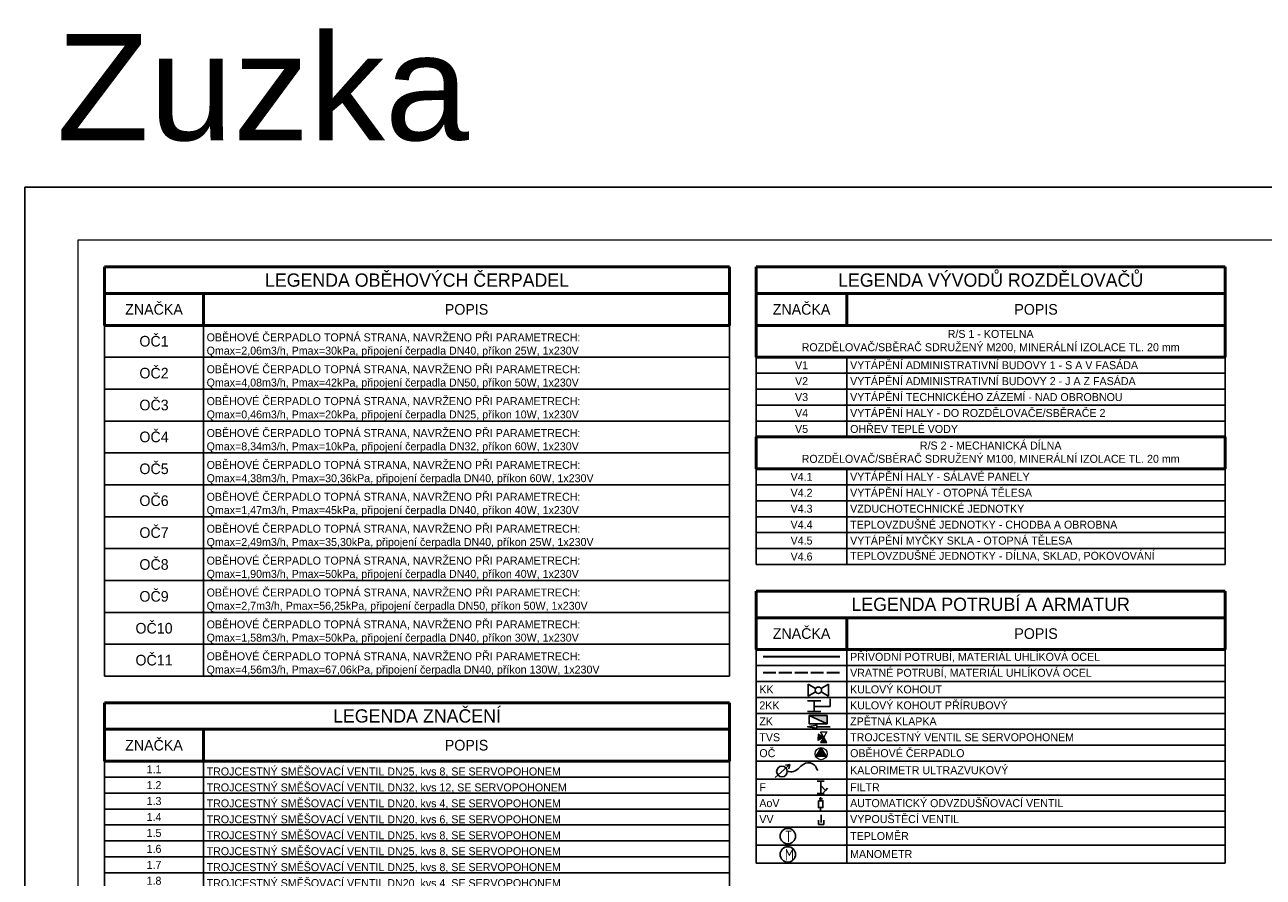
# Model space of a CAD drawing. Header units: millimetres. Extents: x -98431657 to -98227415, y -465497820 to -465456067.
# Tile 58 of 63: x -98408424 to -98396773, y -465464086 to -465456067. Entities that reach past the tile are written whole.
import ezdxf

# ---------------------------------------------------------------- set-up
doc = ezdxf.new("R2010")
doc.units = ezdxf.units.MM
doc.linetypes.add('ACAD_ISO02W100', pattern=[15, 12, -3])
doc.layers.add('AA_FORMÁTY NETISK', color=40, linetype='Continuous', plot=False)
for name, color, linetype, lineweight in [('AA_FORMÁTY TISK', 7, 'Continuous', 15), ('Kóty obecně', 7, 'Continuous', 25), ('Kóty_obecně', 7, 'Continuous', 25), ('Pasivní chlazení', 7, 'Continuous', 25), ('Standard', 7, 'Continuous', 25), ('Topení', 6, 'Continuous', 25), ('ZAM - POHLEDY_Pero_č.__2', 7, 'Continuous', 13), ('základ', 7, 'Continuous', 25)]:
    doc.layers.add(name, color=color, linetype=linetype, lineweight=lineweight)
doc.layers.add('URB_DOMY_skica_hatch', color=7, linetype='Continuous', lineweight=25, true_color=0x656565)
doc.styles.add('ARIAL', font='arial.ttf')
doc.styles.add('ISOCPEUR', font='isocpeur.ttf')

# ---------------------------------------------------------------- blocks, each defined once
blk = doc.blocks.new('*T219')
at = {"layer": 'Kóty_obecně', "color": 6, "linetype": 'ByBlock', "lineweight": 50, "transparency": 16777216}
for p, q in [((0, 0), (4413, 0)), ((0, 0), (0, -550)), ((4413, 0), (4413, -550)), ((0, -250), (4413, -250)), ((854, -250), (854, -550))]:
    blk.add_line(p, q, dxfattribs=at)
at = {"layer": 'Kóty_obecně', "color": 0, "lineweight": 50, "transparency": 16777216}
for p, q in [((0, -550), (4413, -550)), ((0, -550), (0, -850)), ((4413, -550), (4413, -850)), ((0, -850), (4413, -850)), ((0, -1600), (4413, -1600)), ((0, -1600), (0, -1900)), ((4413, -1600), (4413, -1900)), ((0, -1900), (4413, -1900))]:
    blk.add_line(p, q, dxfattribs=at)
at = {"layer": 'Kóty_obecně', "color": 0, "linetype": 'ByBlock', "lineweight": -2, "transparency": 16777216}
for p, q in [((0, -850), (0, -1600)), ((854, -850), (854, -1600)), ((4413, -850), (4413, -1600)), ((0, -1000), (4413, -1000)), ((0, -1150), (4413, -1150)), ((0, -1300), (4413, -1300)), ((0, -1450), (4413, -1450)), ((0, -1900), (0, -2800)), ((854, -1900), (854, -2800)), ((4413, -1900), (4413, -2800)), ((0, -2050), (4413, -2050)), ((0, -2200), (4413, -2200)), ((0, -2350), (4413, -2350)), ((0, -2500), (4413, -2500)), ((0, -2650), (4413, -2650)), ((0, -2800), (4413, -2800))]:
    blk.add_line(p, q, dxfattribs=at)
at = {"layer": 'Kóty_obecně', "color": 0, "transparency": 16777216}
for s, insert, char_height, width, attachment_point in [('{\\Fc:\\program files\\ab studio\\cadkonplus 2018\\2018\\fonts\\ic-simplex|c238;LEGENDA VÝVODŮ ROZDĚLOVAČŮ}', (2206, -125), 125, 4409.54, 5), ('Z{\\Fc:\\program files\\ab studio\\cadkonplus 2018\\2018\\fonts\\ic-simplex|c238;NAČKA}', (427, -400), 100, 851.02, 5), ('P{\\Fc:\\program files\\ab studio\\cadkonplus 2018\\2018\\fonts\\ic-simplex|c238;OPIS}', (2633, -400), 100, 3555.52, 5), ('{\\Ftxt|c238;R/S 1 - KOTELNA\\PROZDĚLOVAČ/SBĚRAČ SDRUŽENÝ M200, MINERÁLNÍ IZOLACE TL. 20 mm}', (2206, -700), 75, 4409.54, 5), ('{\\Fc:\\program files\\ab studio\\cadkonplus 2018\\2018\\fonts\\ic-simplex|c238;V1}', (427, -925), 75, 851.02, 5), ('\\A1;{\\Fc:\\program files\\ab studio\\cadkonplus 2018\\2018\\fonts\\ic-simplex|c238; VYTÁPĚNÍ ADMINISTRATIVNÍ BUDOVY 1 - S A V FASÁDA}', (856, -925), 75, 3555.52, 4), ('{\\Fc:\\program files\\ab studio\\cadkonplus 2018\\2018\\fonts\\ic-simplex|c238;V2}', (427, -1075), 75, 851.02, 5), ('\\A1;{\\Fc:\\program files\\ab studio\\cadkonplus 2018\\2018\\fonts\\ic-simplex|c238; VYTÁPĚNÍ ADMINISTRATIVNÍ BUDOVY 2 - J A Z FASÁDA}', (856, -1075), 75, 3555.52, 4), ('\\A1;{\\Fc:\\program files\\ab studio\\cadkonplus 2018\\2018\\fonts\\ic-simplex|c238; VYTÁPĚNÍ TECHNICKÉHO ZÁZEMÍ - NAD OBROBNOU}', (856, -1225), 75, 3555.52, 4), ('{\\Fc:\\program files\\ab studio\\cadkonplus 2018\\2018\\fonts\\ic-simplex|c238;V3}', (427, -1225), 75, 851.02, 5), ('{\\Fc:\\program files\\ab studio\\cadkonplus 2018\\2018\\fonts\\ic-simplex|c238;V4}', (427, -1375), 75, 851.02, 5), ('\\A1;{\\Ftxt|c238; \\Fc:\\program files\\ab studio\\cadkonplus 2018\\2018\\fonts\\ic-simplex|c238;VYTÁPĚNÍ HALY - DO ROZDĚLOVAČE/SBĚRAČE 2}', (856, -1375), 75, 3555.52, 4), ('{\\Fc:\\program files\\ab studio\\cadkonplus 2018\\2018\\fonts\\ic-simplex|c238;V5}', (427, -1525), 75, 851.02, 5), ('\\A1;{\\Fc:\\program files\\ab studio\\cadkonplus 2018\\2018\\fonts\\ic-simplex|c238; OHŘEV TEPLÉ VODY}', (856, -1525), 75, 3555.52, 4), ('{\\Ftxt|c238;R/S 2 - MECHANICKÁ DÍLNA\\PROZDĚLOVAČ/SBĚRAČ SDRUŽENÝ M100, MINERÁLNÍ IZOLACE TL. 20 mm}', (2206, -1750), 75, 4409.54, 5), ('{\\Fc:\\program files\\ab studio\\cadkonplus 2018\\2018\\fonts\\ic-simplex|c238;V4.1}', (427, -1975), 75, 851.02, 5), ('\\A1;{\\Fc:\\program files\\ab studio\\cadkonplus 2018\\2018\\fonts\\ic-simplex|c238; VYTÁPĚNÍ HALY - SÁLAVÉ PANELY}', (856, -1975), 75, 3555.52, 4), ('{\\Fc:\\program files\\ab studio\\cadkonplus 2018\\2018\\fonts\\ic-simplex|c238;V4.2}', (427, -2125), 75, 851.02, 5), ('\\A1;{\\Fc:\\program files\\ab studio\\cadkonplus 2018\\2018\\fonts\\ic-simplex|c238; VYTÁPĚNÍ HALY - OTOPNÁ TĚLESA}', (856, -2125), 75, 3555.52, 4), ('\\A1;{\\Fc:\\program files\\ab studio\\cadkonplus 2018\\2018\\fonts\\ic-simplex|c238; VZDUCHOTECHNICKÉ JEDNOTKY}', (856, -2275), 75, 3555.52, 4), ('{\\Fc:\\program files\\ab studio\\cadkonplus 2018\\2018\\fonts\\ic-simplex|c238;V4.3}', (427, -2275), 75, 851.02, 5), ('{\\Fc:\\program files\\ab studio\\cadkonplus 2018\\2018\\fonts\\ic-simplex|c238;V4.4}', (427, -2425), 75, 851.02, 5), ('\\A1;{\\Fc:\\program files\\ab studio\\cadkonplus 2018\\2018\\fonts\\ic-simplex|c238; TEPLOVZDUŠNÉ JEDNOTKY - CHODBA A OBROBNA}', (856, -2425), 75, 3555.52, 4), ('{\\Fc:\\program files\\ab studio\\cadkonplus 2018\\2018\\fonts\\ic-simplex|c238;V4.5}', (427, -2575), 75, 851.02, 5), ('\\A1;{\\Fc:\\program files\\ab studio\\cadkonplus 2018\\2018\\fonts\\ic-simplex|c238; VYTÁPĚNÍ MYČKY SKLA - OTOPNÁ TĚLESA}', (856, -2575), 75, 3555.52, 4), ('\\A1;{\\Fc:\\program files\\ab studio\\cadkonplus 2018\\2018\\fonts\\ic-simplex|c238; TEPLOVZDUŠNÉ JEDNOTKY - DÍLNA, SKLAD, POKOVOVÁNÍ}', (856, -2725), 75, 3555.52, 4), ('{\\Fc:\\program files\\ab studio\\cadkonplus 2018\\2018\\fonts\\ic-simplex|c238;V4.6}', (427, -2725), 75, 851.02, 5)]:
    blk.add_mtext(s, dxfattribs=dict(at, insert=insert, char_height=char_height, width=width, attachment_point=attachment_point))
blk = doc.blocks.new('*T220')
at = {"layer": 'Kóty_obecně', "color": 6, "linetype": 'ByBlock', "lineweight": 50, "transparency": 16777216}
for p, q in [((0, 0), (5881, 0)), ((0, 0), (0, -550)), ((5881, 0), (5881, -550)), ((0, -250), (5881, -250)), ((931, -250), (931, -550))]:
    blk.add_line(p, q, dxfattribs=at)
at = {"layer": 'Kóty_obecně', "color": 0, "lineweight": 50, "transparency": 16777216}
blk.add_line((0, -550), (5881, -550), dxfattribs=at)
at = {"layer": 'Kóty_obecně', "color": 0, "linetype": 'ByBlock', "lineweight": -2, "transparency": 16777216}
for p, q in [((0, -550), (0, -1150)), ((931, -550), (931, -1150)), ((5881, -550), (5881, -2650)), ((0, -700), (5881, -700)), ((0, -850), (5881, -850)), ((0, -1000), (5881, -1000)), ((931, -1150), (5881, -1150)), ((0, -1300), (0, -2650)), ((931, -1300), (5881, -1300)), ((931, -1300), (931, -2650)), ((0, -1450), (5881, -1450)), ((0, -1600), (5881, -1600)), ((0, -1750), (5881, -1750)), ((0, -1900), (5881, -1900)), ((0, -2050), (5881, -2050)), ((0, -2200), (5881, -2200)), ((0, -2350), (5881, -2350)), ((0, -2500), (5881, -2500)), ((0, -2650), (5881, -2650))]:
    blk.add_line(p, q, dxfattribs=at)
at = {"layer": 'Kóty_obecně', "color": 0, "lineweight": -2, "transparency": 16777216}
for p, q in [((0, -1150), (931, -1150)), ((0, -1150), (0, -1300)), ((931, -1150), (931, -1300)), ((0, -1300), (931, -1300))]:
    blk.add_line(p, q, dxfattribs=at)
at = {"layer": 'Kóty_obecně', "color": 0, "transparency": 16777216}
for s, insert, char_height, width, attachment_point in [('{\\Fc:\\program files\\ab studio\\cadkonplus 2018\\2018\\fonts\\ic-simplex|c238;LEGENDA ZNAČENÍ}', (2940, -125), 125, 5877.66, 5), ('Z{\\Fc:\\program files\\ab studio\\cadkonplus 2018\\2018\\fonts\\ic-simplex|c238;NAČKA}', (466, -400), 100, 928.03, 5), ('P{\\Fc:\\program files\\ab studio\\cadkonplus 2018\\2018\\fonts\\ic-simplex|c238;OPIS}', (3406, -400), 100, 4946.63, 5), ('{\\Fc:\\program files\\ab studio\\cadkonplus 2018\\2018\\fonts\\ic-simplex|c238;1.1}', (466, -625), 75, 928.03, 5), ('\\A1;{\\Fc:\\program files\\ab studio\\cadkonplus 2018\\2018\\fonts\\ic-simplex|c238; TROJCESTNÝ SMĚŠOVACÍ VENTIL DN25, kvs 8, SE SERVOPOHONEM}', (933, -698), 75, 4946.63, 7), ('{\\Fc:\\program files\\ab studio\\cadkonplus 2018\\2018\\fonts\\ic-simplex|c238;1.2}', (466, -775), 75, 928.03, 5), ('\\A1;{\\Fc:\\program files\\ab studio\\cadkonplus 2018\\2018\\fonts\\ic-simplex|c238; TROJCESTNÝ SMĚŠOVACÍ VENTIL DN32, kvs 12, SE SERVOPOHONEM}', (933, -848), 75, 4946.63, 7), ('{\\Fc:\\program files\\ab studio\\cadkonplus 2018\\2018\\fonts\\ic-simplex|c238;1.3}', (466, -925), 75, 928.03, 5), ('\\A1;{\\Fc:\\program files\\ab studio\\cadkonplus 2018\\2018\\fonts\\ic-simplex|c238; TROJCESTNÝ SMĚŠOVACÍ VENTIL DN20, kvs 4, SE SERVOPOHONEM}', (933, -998), 75, 4946.63, 7), ('{\\Fc:\\program files\\ab studio\\cadkonplus 2018\\2018\\fonts\\ic-simplex|c238;1.4}', (466, -1075), 75, 928.03, 5), ('\\A1;{\\Fc:\\program files\\ab studio\\cadkonplus 2018\\2018\\fonts\\ic-simplex|c238; TROJCESTNÝ SMĚŠOVACÍ VENTIL DN20, kvs 6, SE SERVOPOHONEM}', (933, -1148), 75, 4946.63, 7), ('{\\Fc:\\program files\\ab studio\\cadkonplus 2018\\2018\\fonts\\ic-simplex|c238;1.5}', (466, -1225), 75, 928.03, 5), ('\\A1;{\\Fc:\\program files\\ab studio\\cadkonplus 2018\\2018\\fonts\\ic-simplex|c238; TROJCESTNÝ SMĚŠOVACÍ VENTIL DN25, kvs 8, SE SERVOPOHONEM}', (933, -1298), 75, 4946.63, 7), ('{\\Fc:\\program files\\ab studio\\cadkonplus 2018\\2018\\fonts\\ic-simplex|c238;1.6}', (466, -1375), 75, 928.03, 5), ('\\A1;{\\Fc:\\program files\\ab studio\\cadkonplus 2018\\2018\\fonts\\ic-simplex|c238; TROJCESTNÝ SMĚŠOVACÍ VENTIL DN25, kvs 8, SE SERVOPOHONEM}', (933, -1448), 75, 4946.63, 7), ('{\\Fc:\\program files\\ab studio\\cadkonplus 2018\\2018\\fonts\\ic-simplex|c238;1.7}', (466, -1525), 75, 928.03, 5), ('\\A1;{\\Fc:\\program files\\ab studio\\cadkonplus 2018\\2018\\fonts\\ic-simplex|c238; TROJCESTNÝ SMĚŠOVACÍ VENTIL DN25, kvs 8, SE SERVOPOHONEM}', (933, -1598), 75, 4946.63, 7), ('{\\Fc:\\program files\\ab studio\\cadkonplus 2018\\2018\\fonts\\ic-simplex|c238;1.8}', (466, -1675), 75, 928.03, 5), ('\\A1;{\\Fc:\\program files\\ab studio\\cadkonplus 2018\\2018\\fonts\\ic-simplex|c238; TROJCESTNÝ SMĚŠOVACÍ VENTIL DN20, kvs 4, SE SERVOPOHONEM}', (933, -1748), 75, 4946.63, 7), ('{\\Fc:\\program files\\ab studio\\cadkonplus 2018\\2018\\fonts\\ic-simplex|c238;1.9}', (466, -1825), 75, 928.03, 5), ('\\A1;{\\Fc:\\program files\\ab studio\\cadkonplus 2018\\2018\\fonts\\ic-simplex|c238; TROJCESTNÝ SMĚŠOVACÍ VENTIL DN32, kvs 12, SE SERVOPOHONEM}', (933, -1898), 75, 4946.63, 7), ('{\\Fc:\\program files\\ab studio\\cadkonplus 2018\\2018\\fonts\\ic-simplex|c238;2.1}', (466, -1975), 75, 928.03, 5), ('\\A1;{\\Fc:\\program files\\ab studio\\cadkonplus 2018\\2018\\fonts\\ic-simplex|c238; KALORIMETR ULTRAZVUKOVÝ, DN25, Q=3,5 m\\H0.7x;\\S3^ ;\\H1.42857x;/h}', (933, -2048), 75, 4946.63, 7), ('{\\Fc:\\program files\\ab studio\\cadkonplus 2018\\2018\\fonts\\ic-simplex|c238;2.2}', (466, -2125), 75, 928.03, 5), ('\\A1;{\\Fc:\\program files\\ab studio\\cadkonplus 2018\\2018\\fonts\\ic-simplex|c238; KALORIMETR ULTRAZVUKOVÝ, DN32, Q=6 m\\H0.7x;\\S3^ ;\\H1.42857x;/h}', (933, -2198), 75, 4946.63, 7), ('{\\Ftxt|c238;2.3}', (466, -2275), 75, 928.03, 5), ('\\A1;{\\Fc:\\program files\\ab studio\\cadkonplus 2018\\2018\\fonts\\ic-simplex|c238; KALORIMETR ULTRAZVUKOVÝ, DN25, Q=6 m\\H0.7x;\\S3^ ;\\H1.42857x;/h}', (933, -2348), 75, 4946.63, 7), ('{\\Ftxt|c238;2.4}', (466, -2425), 75, 928.03, 5), ('\\A1;{\\Fc:\\program files\\ab studio\\cadkonplus 2018\\2018\\fonts\\ic-simplex|c238; KALORIMETR ULTRAZVUKOVÝ, DN25, Q=3,5 m\\H0.7x;\\S3^ ;\\H1.42857x;/h}', (933, -2498), 75, 4946.63, 7), ('{\\Ftxt|c238;3}', (466, -2575), 75, 928.03, 5), ('\\A1;{\\Fc:\\program files\\ab studio\\cadkonplus 2018\\2018\\fonts\\ic-simplex|c238; TERMOHYDRAULICKÝ ROZDĚLOVAČ DN200, PŘIPOJENÍ DN75, Q=8,34 m\\H0.7x;\\S3^ ;\\H1.42857x;/h}', (933, -2648), 75, 4946.63, 7)]:
    blk.add_mtext(s, dxfattribs=dict(at, insert=insert, char_height=char_height, width=width, attachment_point=attachment_point))
blk = doc.blocks.new('*T221')
at = {"layer": 'Kóty_obecně', "color": 6, "linetype": 'ByBlock', "lineweight": 50, "transparency": 16777216}
for p, q in [((0, 0), (5881, 0)), ((0, 0), (0, -550)), ((5881, 0), (5881, -550)), ((0, -250), (5881, -250)), ((931, -250), (931, -550))]:
    blk.add_line(p, q, dxfattribs=at)
at = {"layer": 'Kóty_obecně', "color": 0, "lineweight": 50, "transparency": 16777216}
blk.add_line((0, -550), (5881, -550), dxfattribs=at)
at = {"layer": 'Kóty_obecně', "color": 0, "linetype": 'ByBlock', "lineweight": -2, "transparency": 16777216}
for p, q in [((0, -550), (0, -1750)), ((931, -550), (931, -1750)), ((5881, -550), (5881, -3850)), ((0, -850), (5881, -850)), ((0, -1150), (5881, -1150)), ((0, -1450), (5881, -1450)), ((931, -1750), (5881, -1750)), ((0, -2050), (0, -3850)), ((931, -2050), (5881, -2050)), ((931, -2050), (931, -3850)), ((0, -2350), (5881, -2350)), ((0, -2650), (5881, -2650)), ((0, -2950), (5881, -2950)), ((0, -3250), (5881, -3250)), ((0, -3550), (5881, -3550)), ((0, -3850), (5881, -3850))]:
    blk.add_line(p, q, dxfattribs=at)
at = {"layer": 'Kóty_obecně', "color": 0, "lineweight": -2, "transparency": 16777216}
for p, q in [((0, -1750), (931, -1750)), ((0, -1750), (0, -2050)), ((931, -1750), (931, -2050)), ((0, -2050), (931, -2050))]:
    blk.add_line(p, q, dxfattribs=at)
at = {"layer": 'Kóty_obecně', "color": 0, "transparency": 16777216}
for s, insert, char_height, width, attachment_point in [('{\\Fc:\\program files\\ab studio\\cadkonplus 2018\\2018\\fonts\\ic-simplex|c238;LEGENDA OBĚHOVÝCH ČERPADEL}', (2940, -125), 125, 5877.66, 5), ('Z{\\Fc:\\program files\\ab studio\\cadkonplus 2018\\2018\\fonts\\ic-simplex|c238;NAČKA}', (466, -400), 100, 928.03, 5), ('P{\\Fc:\\program files\\ab studio\\cadkonplus 2018\\2018\\fonts\\ic-simplex|c238;OPIS}', (3406, -400), 100, 4946.63, 5), ('{\\Fc:\\program files\\ab studio\\cadkonplus 2018\\2018\\fonts\\ic-simplex|c238;OČ1}', (466, -700), 100, 928.03, 5), ('\\A1;{\\Fc:\\program files\\ab studio\\cadkonplus 2018\\2018\\fonts\\ic-simplex|c238; OBĚHOVÉ ČERPADLO TOPNÁ STRANA, NAVRŽENO PŘI PARAMETRECH:\\P Qmax=2,06m3/h, Pmax=30kPa, připojení čerpadla DN40, příkon 25W, 1x230V}', (933, -848), 75, 4946.63, 7), ('{\\Fc:\\program files\\ab studio\\cadkonplus 2018\\2018\\fonts\\ic-simplex|c238;OČ2}', (466, -1000), 100, 928.03, 5), ('\\A1;{\\Fc:\\program files\\ab studio\\cadkonplus 2018\\2018\\fonts\\ic-simplex|c238; OBĚHOVÉ ČERPADLO TOPNÁ STRANA, NAVRŽENO PŘI PARAMETRECH:\\P Qmax=4,08m3/h, Pmax=42kPa, připojení čerpadla DN50, příkon 50W, 1x230V}', (933, -1148), 75, 4946.63, 7), ('{\\Fc:\\program files\\ab studio\\cadkonplus 2018\\2018\\fonts\\ic-simplex|c238;OČ3}', (466, -1300), 100, 928.03, 5), ('\\A1;{\\Fc:\\program files\\ab studio\\cadkonplus 2018\\2018\\fonts\\ic-simplex|c238; OBĚHOVÉ ČERPADLO TOPNÁ STRANA, NAVRŽENO PŘI PARAMETRECH:\\P Qmax=0,46m3/h, Pmax=20kPa, připojení čerpadla DN25, příkon 10W, 1x230V}', (933, -1448), 75, 4946.63, 7), ('{\\Fc:\\program files\\ab studio\\cadkonplus 2018\\2018\\fonts\\ic-simplex|c238;OČ4}', (466, -1600), 100, 928.03, 5), ('\\A1;{\\Fc:\\program files\\ab studio\\cadkonplus 2018\\2018\\fonts\\ic-simplex|c238; OBĚHOVÉ ČERPADLO TOPNÁ STRANA, NAVRŽENO PŘI PARAMETRECH:\\P Qmax=8,34m3/h, Pmax=10kPa, připojení čerpadla DN32, příkon 60W, 1x230V}', (933, -1748), 75, 4946.63, 7), ('{\\Fc:\\program files\\ab studio\\cadkonplus 2018\\2018\\fonts\\ic-simplex|c238;OČ5}', (466, -1900), 100, 928.03, 5), ('\\A1;{\\Fc:\\program files\\ab studio\\cadkonplus 2018\\2018\\fonts\\ic-simplex|c238; OBĚHOVÉ ČERPADLO TOPNÁ STRANA, NAVRŽENO PŘI PARAMETRECH:\\P Qmax=4,38m3/h, Pmax=30,36kPa, připojení čerpadla DN40, příkon 60W, 1x230V}', (933, -2048), 75, 4946.63, 7), ('{\\Fc:\\program files\\ab studio\\cadkonplus 2018\\2018\\fonts\\ic-simplex|c238;OČ6}', (466, -2200), 100, 928.03, 5), ('\\A1;{\\Fc:\\program files\\ab studio\\cadkonplus 2018\\2018\\fonts\\ic-simplex|c238; OBĚHOVÉ ČERPADLO TOPNÁ STRANA, NAVRŽENO PŘI PARAMETRECH:\\P Qmax=1,47m3/h, Pmax=45kPa, připojení čerpadla DN40, příkon 40W, 1x230V}', (933, -2348), 75, 4946.63, 7), ('{\\Fc:\\program files\\ab studio\\cadkonplus 2018\\2018\\fonts\\ic-simplex|c238;OČ7}', (466, -2500), 100, 928.03, 5), ('\\A1;{\\Fc:\\program files\\ab studio\\cadkonplus 2018\\2018\\fonts\\ic-simplex|c238; OBĚHOVÉ ČERPADLO TOPNÁ STRANA, NAVRŽENO PŘI PARAMETRECH:\\P Qmax=2,49m3/h, Pmax=35,30kPa, připojení čerpadla DN40, příkon 25W, 1x230V}', (933, -2648), 75, 4946.63, 7), ('{\\Fc:\\program files\\ab studio\\cadkonplus 2018\\2018\\fonts\\ic-simplex|c238;OČ8}', (466, -2800), 100, 928.03, 5), ('\\A1;{\\Fc:\\program files\\ab studio\\cadkonplus 2018\\2018\\fonts\\ic-simplex|c238; OBĚHOVÉ ČERPADLO TOPNÁ STRANA, NAVRŽENO PŘI PARAMETRECH:\\P Qmax=1,90m3/h, Pmax=50kPa, připojení čerpadla DN40, příkon 40W, 1x230V}', (933, -2948), 75, 4946.63, 7), ('\\A1;{\\Fc:\\program files\\ab studio\\cadkonplus 2018\\2018\\fonts\\ic-simplex|c238; OBĚHOVÉ ČERPADLO TOPNÁ STRANA, NAVRŽENO PŘI PARAMETRECH:\\P Qmax=2,7m3/h, Pmax=56,25kPa, připojení čerpadla DN50, příkon 50W, 1x230V}', (933, -3248), 75, 4946.63, 7), ('{\\Fc:\\program files\\ab studio\\cadkonplus 2018\\2018\\fonts\\ic-simplex|c238;OČ9}', (466, -3100), 100, 928.03, 5), ('{\\Fc:\\program files\\ab studio\\cadkonplus 2018\\2018\\fonts\\ic-simplex|c238;OČ10}', (466, -3400), 100, 928.03, 5), ('\\A1;{\\Fc:\\program files\\ab studio\\cadkonplus 2018\\2018\\fonts\\ic-simplex|c238; OBĚHOVÉ ČERPADLO TOPNÁ STRANA, NAVRŽENO PŘI PARAMETRECH:\\P Qmax=1,58m3/h, Pmax=50kPa, připojení čerpadla DN40, příkon 30W, 1x230V}', (933, -3548), 75, 4946.63, 7), ('{\\Fc:\\program files\\ab studio\\cadkonplus 2018\\2018\\fonts\\ic-simplex|c238;OČ11}', (466, -3700), 100, 928.03, 5), ('\\A1;{\\Fc:\\program files\\ab studio\\cadkonplus 2018\\2018\\fonts\\ic-simplex|c238; OBĚHOVÉ ČERPADLO TOPNÁ STRANA, NAVRŽENO PŘI PARAMETRECH:\\P Qmax=4,56m3/h, Pmax=67,06kPa, připojení čerpadla DN40, příkon 130W, 1x230V}', (933, -3848), 75, 4946.63, 7)]:
    blk.add_mtext(s, dxfattribs=dict(at, insert=insert, char_height=char_height, width=width, attachment_point=attachment_point))
blk = doc.blocks.new('*T222')
at = {"layer": 'Kóty_obecně', "color": 6, "linetype": 'ByBlock', "lineweight": 50, "transparency": 16777216}
for p, q in [((0, 0), (4413, 0)), ((0, 0), (0, -550)), ((4413, 0), (4413, -550)), ((0, -250), (4413, -250)), ((854, -250), (854, -550))]:
    blk.add_line(p, q, dxfattribs=at)
at = {"layer": 'Kóty_obecně', "color": 0, "lineweight": 50, "transparency": 16777216}
blk.add_line((0, -550), (4413, -550), dxfattribs=at)
at = {"layer": 'Kóty_obecně', "color": 0, "linetype": 'ByBlock', "lineweight": -2, "transparency": 16777216}
for p, q in [((0, -550), (0, -2559)), ((854, -550), (854, -2559)), ((4413, -550), (4413, -2559)), ((0, -700), (4413, -700)), ((0, -850), (4413, -850)), ((0, -1000), (4413, -1000)), ((0, -1150), (4413, -1150)), ((0, -1300), (4413, -1300)), ((0, -1450), (4413, -1450)), ((0, -1600), (4413, -1600)), ((0, -1770), (4413, -1770)), ((0, -1920), (4413, -1920)), ((0, -2070), (4413, -2070)), ((0, -2220), (4413, -2220)), ((0, -2389), (4413, -2389)), ((0, -2559), (4413, -2559))]:
    blk.add_line(p, q, dxfattribs=at)
at = {"layer": 'Kóty_obecně', "color": 0, "transparency": 16777216}
for s, insert, char_height, width, attachment_point in [('{\\Fc:\\program files\\ab studio\\cadkonplus 2018\\2018\\fonts\\ic-simplex|c238;LEGENDA POTRUBÍ A ARMATUR}', (2206, -125), 125, 4409.54, 5), ('Z{\\Fc:\\program files\\ab studio\\cadkonplus 2018\\2018\\fonts\\ic-simplex|c238;NAČKA}', (427, -400), 100, 851.02, 5), ('P{\\Fc:\\program files\\ab studio\\cadkonplus 2018\\2018\\fonts\\ic-simplex|c238;OPIS}', (2633, -400), 100, 3555.52, 5), ('{\\Fc:\\program files\\ab studio\\cadkonplus 2018\\2018\\fonts\\ic-simplex|c238; PŘÍVODNÍ POTRUBÍ, MATERIÁL UHLÍKOVÁ OCEL}', (856, -625), 75, 3555.52, 4), ('{\\Fc:\\program files\\ab studio\\cadkonplus 2018\\2018\\fonts\\ic-simplex|c238; VRATNÉ POTRUBÍ, MATERIÁL UHLÍKOVÁ OCEL}', (856, -775), 75, 3555.52, 4), ('{\\Ftxt|c238; }K{\\Ftxt|c238;K}', (2, -925), 75, 851.02, 4), ('{\\Fc:\\program files\\ab studio\\cadkonplus 2018\\2018\\fonts\\ic-simplex|c238; KULOVÝ KOHOUT}', (856, -925), 75, 3555.52, 4), ('{\\Ftxt|c238; 2KK}', (2, -1075), 75, 851.02, 4), ('{\\Fc:\\program files\\ab studio\\cadkonplus 2018\\2018\\fonts\\ic-simplex|c238; KULOVÝ KOHOUT PŘÍRUBOVÝ}', (856, -1075), 75, 3555.52, 4), ('{\\Fc:\\program files\\ab studio\\cadkonplus 2018\\2018\\fonts\\ic-simplex|c238; ZPĚTNÁ KLAPKA}', (856, -1225), 75, 3555.52, 4), ('{\\Fc:\\program files\\ab studio\\cadkonplus 2018\\2018\\fonts\\ic-simplex|c238; ZK}', (2, -1225), 75, 851.02, 4), ('{\\Fc:\\program files\\ab studio\\cadkonplus 2018\\2018\\fonts\\ic-simplex|c238; TVS}', (2, -1375), 75, 851.02, 4), ('{\\Fc:\\program files\\ab studio\\cadkonplus 2018\\2018\\fonts\\ic-simplex|c238; TROJCESTNÝ VENTIL SE SERVOPOHONEM}', (856, -1375), 75, 3555.52, 4), ('{\\Fc:\\program files\\ab studio\\cadkonplus 2018\\2018\\fonts\\ic-simplex|c238; OČ}', (2, -1525), 75, 851.02, 4), ('{\\Fc:\\program files\\ab studio\\cadkonplus 2018\\2018\\fonts\\ic-simplex|c238; OBĚHOVÉ ČERPADLO}', (856, -1525), 75, 3555.52, 4), ('{\\Fc:\\program files\\ab studio\\cadkonplus 2018\\2018\\fonts\\ic-simplex|c238; KALORIMETR ULTRAZVUKOVÝ}', (856, -1685), 75, 3555.52, 4), ('{\\Fc:\\program files\\ab studio\\cadkonplus 2018\\2018\\fonts\\ic-simplex|c238; F}', (2, -1845), 75, 851.02, 4), ('{\\Fc:\\program files\\ab studio\\cadkonplus 2018\\2018\\fonts\\ic-simplex|c238; FILTR}', (856, -1845), 75, 3555.52, 4), ('{\\Fc:\\program files\\ab studio\\cadkonplus 2018\\2018\\fonts\\ic-simplex|c238; AoV}', (2, -1995), 75, 851.02, 4), ('{\\Fc:\\program files\\ab studio\\cadkonplus 2018\\2018\\fonts\\ic-simplex|c238; AUTOMATICKÝ ODVZDUŠŇOVACÍ VENTIL}', (856, -1995), 75, 3555.52, 4), ('{\\Fc:\\program files\\ab studio\\cadkonplus 2018\\2018\\fonts\\ic-simplex|c238; VYPOUŠTĚCÍ VENTIL}', (856, -2145), 75, 3555.52, 4), ('{\\Fc:\\program files\\ab studio\\cadkonplus 2018\\2018\\fonts\\ic-simplex|c238; VV}', (2, -2145), 75, 851.02, 4), ('{\\Fc:\\program files\\ab studio\\cadkonplus 2018\\2018\\fonts\\ic-simplex|c238; TEPLOMĚR}', (856, -2304), 75, 3555.52, 4), ('{\\Fc:\\program files\\ab studio\\cadkonplus 2018\\2018\\fonts\\ic-simplex|c238; MANOMETR}', (856, -2474), 75, 3555.52, 4)]:
    blk.add_mtext(s, dxfattribs=dict(at, insert=insert, char_height=char_height, width=width, attachment_point=attachment_point))

msp = doc.modelspace()

# ---------------------------------------------------------------- hatches: boundary and pattern name
h = msp.add_hatch(color=256)
h.dxf.hatch_style = 1
h.paths.add_polyline_path([(-98400874.4, -465462642.3), (-98400874.4, -465462565.2), (-98401045.6, -465462565.2)])
at = {"linetype": 'ACAD_ISO02W100', "lineweight": 100}
h = msp.add_hatch(color=256, dxfattribs=at)
h.dxf.hatch_style = 1
h.paths.add_polyline_path([(-98400907.4, -465462769.5), (-98400937.1, -465462819.7), (-98400877.5, -465462819.7)])
h.paths.add_polyline_path([(-98400958.7, -465462739.2), (-98400958.7, -465462769.5), (-98400958.7, -465462799.9), (-98400907.4, -465462769.5)])
at = {"layer": 'URB_DOMY_skica_hatch', "linetype": 'Continuous', "lineweight": 25, "true_color": 0x000000}
msp.add_hatch(color=18, dxfattribs=at).paths.add_polyline_path([(-98400931.6, -465462867.3), (-98400983.3, -465462947.9), (-98400879.9, -465462947.9)])

# ---------------------------------------------------------------- linework, layer by layer
at = {"layer": 'AA_FORMÁTY NETISK'}
msp.add_lwpolyline([(-98408423.7, -465457594.8), (-98408423.7, -465472544.8), (-98387423.7, -465472544.8), (-98387423.7, -465457594.8)], close=True, dxfattribs=at)
at = {"layer": 'AA_FORMÁTY TISK'}
msp.add_lwpolyline([(-98407923.7, -465458094.8), (-98407923.7, -465472044.8), (-98387923.7, -465472044.8), (-98387923.7, -465458094.8)], close=True, dxfattribs=at)
at = {"layer": 'Pasivní chlazení'}
for centre in [(-98401245, -465463699.4), (-98401245, -465463871.8)]:
    msp.add_circle(centre, 72.9, dxfattribs=at)
at = {"layer": 'Standard', "color": 0, "linetype": 'Continuous', "lineweight": 13}
for p, q in [((-98400907.4, -465462769.5), (-98400958.7, -465462739.2)), ((-98400958.7, -465462739.2), (-98400958.7, -465462769.5)), ((-98400907.4, -465462769.5), (-98400958.7, -465462799.9)), ((-98400958.7, -465462799.9), (-98400958.7, -465462769.5)), ((-98400907.4, -465462769.5), (-98400937.1, -465462719.4)), ((-98400937.1, -465462719.4), (-98400877.5, -465462719.4)), ((-98400907.4, -465462769.5), (-98400937.1, -465462819.7)), ((-98400877.5, -465462719.4), (-98400907.4, -465462769.5)), ((-98400877.5, -465462819.7), (-98400907.4, -465462769.5)), ((-98400937.1, -465462819.7), (-98400877.5, -465462819.7))]:
    msp.add_line(p, q, dxfattribs=at)
at = {"layer": 'Standard', "color": 1, "linetype": 'Continuous', "lineweight": 35}
msp.add_lwpolyline([(-98401478.3, -465462010.1), (-98400757.3, -465462010.1)], dxfattribs=at)
at = {"layer": 'Standard', "color": 5, "linetype": 'ACAD_ISO02W100', "lineweight": 35, "ltscale": 10}
msp.add_lwpolyline([(-98401478.3, -465462160.1), (-98400757.3, -465462160.1)], dxfattribs=at)
at = {"layer": 'Topení', "color": 0, "linetype": 'Continuous', "lineweight": 25}
for p, q in [((-98401052.4, -465462384.1), (-98401052.4, -465462270.8)), ((-98401052.4, -465462270.8), (-98400984.1, -465462311.8)), ((-98401052.4, -465462384.1), (-98400984.1, -465462343.1)), ((-98400863.6, -465462270.8), (-98400931.9, -465462311.8)), ((-98400863.6, -465462384.1), (-98400931.9, -465462343.1)), ((-98400863.6, -465462384.1), (-98400863.6, -465462270.8)), ((-98401364.7, -465463148.7), (-98401224.8, -465463024.8)), ((-98401224.8, -465463024.8), (-98401266, -465463031.2)), ((-98401224.8, -465463024.8), (-98401236.1, -465463065)), ((-98400970, -465463183.6), (-98400901.8, -465463183.6)), ((-98400935.9, -465463183.6), (-98400935.9, -465463297.3)), ((-98400935.9, -465463223.9), (-98400890.5, -465463269.3)), ((-98400890.5, -465463269.3), (-98400910, -465463288.8)), ((-98400890.5, -465463269.3), (-98400871.1, -465463249.9)), ((-98400970, -465463297.3), (-98400901.8, -465463297.3)), ((-98400932.1, -465463500), (-98400932.1, -465463570)), ((-98400957.1, -465463548.8), (-98400957.1, -465463588.8)), ((-98400957.1, -465463588.8), (-98400907.1, -465463588.8)), ((-98400907.1, -465463588.8), (-98400907.1, -465463548.8))]:
    msp.add_line(p, q, dxfattribs=at)
for centre, radius in [((-98400958, -465462327.4), 30.5), ((-98401300.3, -465463091.5), 50)]:
    msp.add_circle(centre, radius, dxfattribs=at)
at = {"layer": 'Topení', "color": 0, "linetype": 'Continuous', "lineweight": 25, "start_tangent": (1.1562694, -0.1240467), "end_tangent": (0.6584216, -1.1408215)}
msp.add_spline([(-98401250.3, -465463091.5), (-98401190.3, -465463091.5), (-98401079.5, -465463014.3), (-98400995.1, -465463030.5), (-98400963.9, -465463082.5)], degree=3, dxfattribs=at)
at = {"layer": 'ZAM - POHLEDY_Pero_č.__2', "color": 0, "linetype": 'Continuous', "lineweight": 13}
for p, q in [((-98400931.6, -465462867.3), (-98400983.3, -465462947.9)), ((-98400879.9, -465462947.9), (-98400931.6, -465462867.3)), ((-98400983.3, -465462947.9), (-98400879.9, -465462947.9))]:
    msp.add_line(p, q, dxfattribs=at)
msp.add_circle((-98400931.6, -465462924.1), 56.9, dxfattribs=at)
at = {"layer": 'základ'}
for p, q in [((-98401059.1, -465462427), (-98400934.6, -465462427)), ((-98400996.9, -465462427), (-98400996.9, -465462527.4)), ((-98400846.2, -465462481.4), (-98400846.2, -465462406.8)), ((-98401059.1, -465462527.4), (-98400934.6, -465462527.4)), ((-98400874.4, -465462642.3), (-98401045.6, -465462565.2)), ((-98400996.9, -465462481.4), (-98400846.2, -465462481.4)), ((-98400970.8, -465462670.9), (-98400846.9, -465462670.9)), ((-98400951.6, -465463348.2), (-98400920.3, -465463348.2)), ((-98400936.4, -465463366), (-98400936.4, -465463333)), ((-98400936.4, -465463459.9), (-98400936.4, -465463431.5))]:
    msp.add_line(p, q, dxfattribs=at)
for points in [[(-98400874.4, -465462565.2), (-98400874.4, -465462642.3), (-98401045.6, -465462642.3), (-98401045.6, -465462565.2), (-98400874.4, -465462565.2)], [(-98400970.8, -465462685.5), (-98400970.8, -465462656.3), (-98401058.6, -465462670.9), (-98400970.8, -465462685.5)], [(-98400957, -465463366), (-98400915.8, -465463366), (-98400915.8, -465463431.5), (-98400957, -465463431.5), (-98400957, -465463366)]]:
    msp.add_lwpolyline(points, close=True, dxfattribs=at)

# ---------------------------------------------------------------- block references
for name, p in [('*T221', (-98407673.7, -465458344.8)), ('*T219', (-98401543, -465458344.8)), ('*T222', (-98401543, -465461394.8)), ('*T220', (-98407673.7, -465462444.8))]:
    msp.add_blockref(name, p)

# ---------------------------------------------------------------- texts
at = {"layer": 'Kóty obecně', "color": 0, "linetype": 'Continuous', "lineweight": 35, "insert": (-98408125, -465456153.1), "char_height": 1000, "width": 5012.441, "attachment_point": 1, "style": 'ARIAL'}
msp.add_mtext('{\\fArial|b0|i0|c238|p34;\\W1.02041;\\C7;Zuzka}', dxfattribs=at)
at = {"layer": 'Kóty obecně', "color": 0, "linetype": 'Continuous', "lineweight": 18, "char_height": 108.501, "width": 120.436, "attachment_point": 7, "style": 'ISOCPEUR'}
for s, insert in [('{\\fISOCPEUR|b0|i0|c238|p34;\\W0.8;\\C7;T}', (-98401273.1, -465463757.3)), ('{\\fISOCPEUR|b0|i0|c238|p34;\\W0.8;\\C7;M}', (-98401273.1, -465463929.6))]:
    msp.add_mtext(s, dxfattribs=dict(at, insert=insert))

doc.saveas('drawing.dxf')
